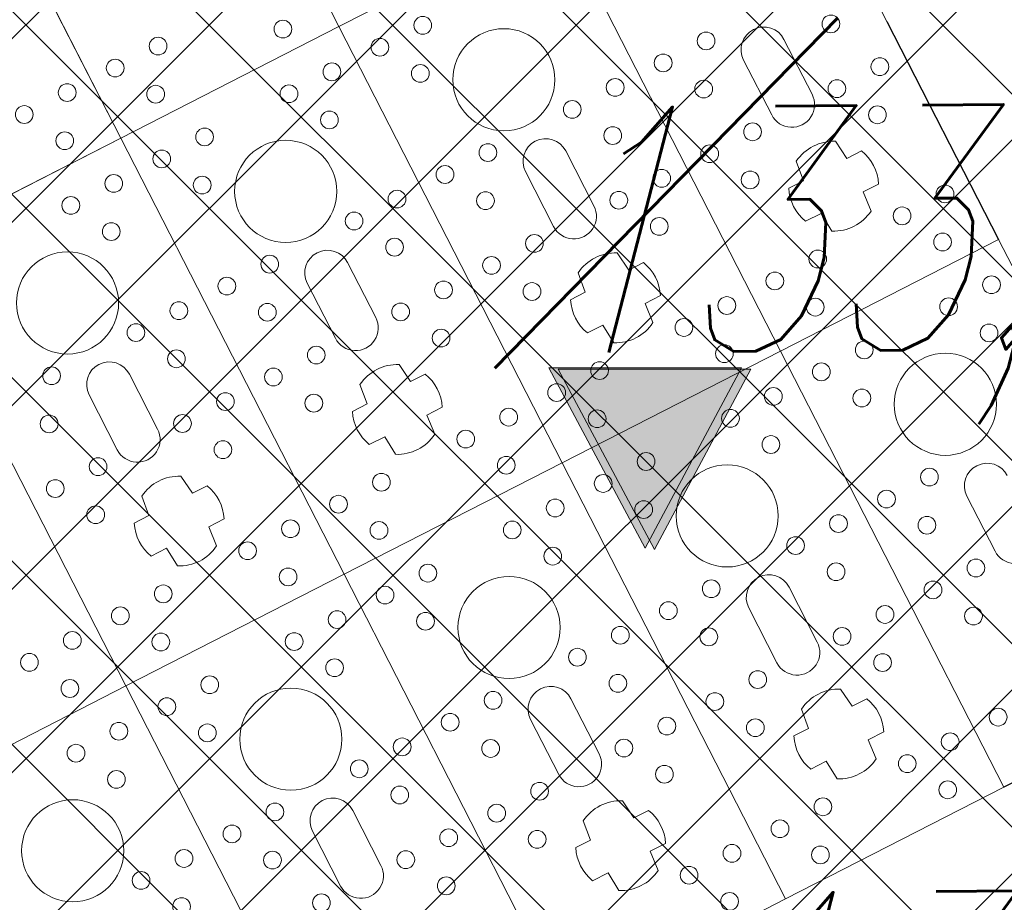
# Model space of a CAD drawing. Header units: metres. Extents: x 7472034 to 8439876, y 5890181 to 5961460.
# Tile 147 of 202: x 8439536.56 to 8439538.97, y 5890378.47 to 5890380.63. Entities that reach past the tile are written whole.
import ezdxf

# ---------------------------------------------------------------- set-up
doc = ezdxf.new("R2010")
doc.units = ezdxf.units.M
doc.header["$MEASUREMENT"] = 0
for name, pattern in [('$0$L218_500', [1, 0.5, -0.5]), ('ACAD_ISO03W100', [30, 12, -18]), ('CENTER', [2, 1.25, -0.25, 0.25, -0.25])]:
    doc.linetypes.add(name, pattern=pattern)
doc.layers.get('0').update_dxf_attribs({"linetype": 'CONTINUOUS', "lineweight": 5})
doc.layers.get('Defpoints').update_dxf_attribs({"linetype": 'CONTINUOUS'})
for name, color, linetype, lineweight in [('### Krawężnik', 6, 'CONTINUOUS', 35), ('### rzędne', 172, 'CONTINUOUS', 35), ('__GRANICA', 5, 'ACAD_ISO03W100', 80), ('_a_widok', 7, 'CONTINUOUS', 5), ('_IS_kd_krata', 114, 'CONTINUOUS', 30), ('a_opisy', 7, 'CONTINUOUS', 18), ('KOLOR-OBIEKT', 21, 'CONTINUOUS', 13), ('ZAG-obrys 018 wymiary', 7, 'CONTINUOUS', 18)]:
    doc.layers.add(name, color=color, linetype=linetype, lineweight=lineweight)
doc.layers.add('100_rzut_wym_wew', color=7, linetype='CONTINUOUS')
doc.layers.add('_IS.BLOK.KD.doziemne', color=7, linetype='CONTINUOUS')
doc.styles.add('DIM', font='simplex.shx', dxfattribs={"width": 0.8})
doc.styles.add('RS', font='Romans.shx', dxfattribs={"width": 0.7})
doc.styles.add('style2', font='romans.shx', dxfattribs={"width": 0.7, "oblique": 15})
doc.dimstyles.new('DIM-WEW_500', dxfattribs={"dimscale": 5, "dimtxt": 18, "dimasz": 10, "dimexe": 4, "dimexo": 8, "dimgap": 5, "dimtad": 1, "dimlfac": 0.01, "dimzin": 9, "dimdsep": 46, "dimtxsty": 'DIM', "dimblk": 'ARCHTICK', "dimcen": 5, "dimclrt": 112, "dimadec": 4, "dimazin": 2, "dimtfac": 4, "dimtmove": 0, "dimatfit": 3, "dimldrblk": 'ARCHTICK', "dimfxl": 0, "dimtolj": 1, "dimlwd": 13, "dimarcsym": 0})

# ---------------------------------------------------------------- blocks, each defined once
blk = doc.blocks.new('23123')
at = {"layer": 'a_opisy', "linetype": '$0$L218_500'}
blk.add_hatch(color=250, dxfattribs=at).paths.add_polyline_path([(8443019.232991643, 5888878.045012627), (8443018.761079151, 5888878.045012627), (8443018.28916666, 5888878.045012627), (8443018.761079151, 5888877.16129482)])
at = {"layer": 'a_opisy', "color": 250, "linetype": 'CENTER'}
for points in [[(8443018.28916666, 5888878.045012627), (8443018.761079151, 5888878.045012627)], [(8443019.232991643, 5888878.045012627), (8443018.761079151, 5888877.16129482), (8443018.28916666, 5888878.045012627)], [(8443018.28916666, 5888878.045012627), (8443018.761079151, 5888877.16129482), (8443019.232991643, 5888878.045012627)], [(8443019.232991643, 5888878.045012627), (8443018.761079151, 5888878.045012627)]]:
    blk.add_lwpolyline(points, dxfattribs=at)
blk = doc.blocks.new('_Oblique')
at = {"color": 0, "linetype": 'ByBlock', "lineweight": -2}
blk.add_line((-0.5, -0.5), (0.5, 0.5), dxfattribs=at)
blk = doc.blocks.new('*D55')
at = {"layer": 'Defpoints', "color": 0, "linetype": 'Continuous'}
for p in [(8439537.315759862, 5890383.29461513), (8439540.501095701, 5890379.53274644), (8439539.502652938, 5890379.02173564, 7.079631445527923e-07)]:
    blk.add_point(p, dxfattribs=at)
at = {"layer": 'ZAG-obrys 018 wymiary', "color": 0, "linetype": 'Continuous', "lineweight": -2}
for p, q in [((8439538.027906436, 5890383.659097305), (8439538.670275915, 5890383.987867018)), ((8439540.214799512, 5890379.386217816), (8439540.85716899, 5890379.714987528))]:
    blk.add_line(p, q, dxfattribs=at)
at = {"layer": 'ZAG-obrys 018 wymiary', "color": 0, "linetype": 'Continuous', "lineweight": 13}
blk.add_line((8439538.314202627, 5890383.80562593), (8439540.501095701, 5890379.53274644), dxfattribs=at)
at = {"layer": 'ZAG-obrys 018 wymiary', "color": 0, "linetype": 'Continuous', "lineweight": 13, "xscale": 0.3, "yscale": 0.3, "zscale": 0.3}
for p, rotation in [((8439538.314202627, 5890383.80562593), 117.1037209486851), ((8439540.501095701, 5890379.53274644), 297.1037209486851)]:
    blk.add_blockref('_Oblique', p, dxfattribs=dict(at, rotation=rotation))
at = {"layer": 'ZAG-obrys 018 wymiary', "color": 112, "linetype": 'Continuous', "lineweight": 25, "insert": (8439539.941759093, 5890381.942547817), "char_height": 0.8, "attachment_point": 5, "rotation": 297.10372094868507, "style": 'RS'}
blk.add_mtext('\\A1;4.8', dxfattribs=at)
blk = doc.blocks.new('_ArchTick')
at = {"layer": '100_rzut_wym_wew', "color": 0, "linetype": 'Continuous', "const_width": 0.15}
blk.add_lwpolyline([(-0.5, -0.5), (0.5, 0.5)], dxfattribs=at)
blk = doc.blocks.new('*D57')
at = {"layer": 'Defpoints', "color": 0, "linetype": 'Continuous'}
for p in [(8439539.50265294, 5890379.021735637, 7.079631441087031e-07), (8439518.672365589, 5890368.360632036), (8439519.01227277, 5890367.69650152)]:
    blk.add_point(p, dxfattribs=at)
at = {"layer": 'ZAG-obrys 018 wymiary', "color": 0, "linetype": 'Continuous', "lineweight": 13}
blk.add_line((8439539.84256012, 5890378.357605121), (8439519.01227277, 5890367.69650152), dxfattribs=at)
at = {"layer": 'ZAG-obrys 018 wymiary', "color": 0, "linetype": 'Continuous', "lineweight": -2}
for p, q in [((8439539.84256012, 5890378.357605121), (8439540.024801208, 5890378.001531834)), ((8439519.01227277, 5890367.69650152), (8439519.194513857, 5890367.340428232))]:
    blk.add_line(p, q, dxfattribs=at)
at = {"layer": 'ZAG-obrys 018 wymiary', "color": 0, "linetype": 'Continuous', "lineweight": 13, "xscale": 0.3, "yscale": 0.3, "zscale": 0.3}
for p, rotation in [((8439539.84256012, 5890378.357605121), 27.10372084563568), ((8439519.01227277, 5890367.69650152), 207.1037208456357)]:
    blk.add_blockref('_Oblique', p, dxfattribs=dict(at, rotation=rotation))
at = {"layer": 'ZAG-obrys 018 wymiary', "color": 112, "linetype": 'Continuous', "lineweight": 25, "insert": (8439529.154054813, 5890373.561163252), "char_height": 0.8, "attachment_point": 5, "rotation": 27.103720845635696, "style": 'RS'}
blk.add_mtext('\\A1;23.4', dxfattribs=at)
blk = doc.blocks.new('A$C57F34CC8')
at = {"layer": '__GRANICA', "color": 246, "lineweight": 60, "ltscale": 0.1}
blk.add_lwpolyline([(104.5474768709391, 61.49084398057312), (124.7534257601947, 8.664832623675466), (116.2782638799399, -2.598389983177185e-07), (87.50180485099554, 5.853071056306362), (75.53745610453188, 9.185393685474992), (65.1202681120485, 10.79332474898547), (52.65768154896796, 12.23814885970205), (35.11359243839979, 14.25579591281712), (31.17050394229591, 14.72508112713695), (-8.847564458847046e-07, 23.87893649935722)], dxfattribs=at)
blk = doc.blocks.new('A$C1D2679FE')
at = {"layer": 'KOLOR-OBIEKT', "lineweight": 9, "ltscale": 200}
h = blk.add_hatch(dxfattribs=at)
h.set_pattern_fill('ANSI37', color=253, scale=0.1, angle=16)
h.set_pattern_definition([(61, (-7471780.020262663, -5961378.212846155), (-0.2776917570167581, 0.153927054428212), []), (151, (-7471780.020262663, -5961378.212846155), (-0.153927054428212, -0.2776917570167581), [])])
edge = h.paths.add_edge_path()
edge.add_line((196.975401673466, 33.54016214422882), (192.3495923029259, 34.13512154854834))
edge.add_line((192.3495923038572, 34.13512154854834), (187.7176397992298, 34.7308710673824))
edge.add_line((187.7176398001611, 34.7308710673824), (178.5077782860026, 36.15998750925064))
edge.add_line((178.5077782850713, 36.15998750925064), (176.6601969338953, 36.5026140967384))
edge.add_arc((181.3685569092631, 38.18527459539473), 5.000000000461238, 199.6657310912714, 261.1796204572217)
edge.add_line((180.6018702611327, 33.24440507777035), (187.358021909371, 32.19603671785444))
edge.add_line((187.3580219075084, 32.19603671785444), (192.0230219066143, 31.59603671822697))
edge.add_line((192.0230219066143, 31.59603671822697), (196.6880219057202, 30.9960367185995))
edge.add_line((196.6880219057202, 30.9960367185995), (201.9780219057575, 30.48103671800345))
edge.add_line((201.9780219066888, 30.48103671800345), (207.2680219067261, 29.96603671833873))
edge.add_line((207.2680219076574, 29.96603671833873), (216.468021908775, 29.35603671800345))
edge.add_line((216.4680219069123, 29.35603671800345), (221.8830219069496, 29.11103671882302))
edge.add_line((221.8830219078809, 29.11103671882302), (227.2980219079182, 28.86603671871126))
edge.add_line((227.2980219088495, 28.86603671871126), (233.718021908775, 28.60103671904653))
edge.add_line((233.7180219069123, 28.60103671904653), (240.1380219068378, 28.33603671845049))
edge.add_line((240.1380219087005, 28.33603671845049), (245.3280219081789, 28.076036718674))
edge.add_line((245.3280219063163, 28.076036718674), (246.1380219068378, 28.00603671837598))
edge.add_line((246.1380219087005, 28.00603671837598), (248.4280219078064, 27.98603671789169))
edge.add_line((248.4280219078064, 27.98603671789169), (251.4080219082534, 28.33603671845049))
edge.add_line((251.4080219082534, 28.33603671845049), (255.3380219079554, 29.13603671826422))
edge.add_line((255.3380219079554, 29.13603671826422), (258.1480219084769, 30.35603671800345))
edge.add_line((258.1480219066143, 30.35603671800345), (260.6280219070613, 32.076036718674))
edge.add_line((260.6280219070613, 32.076036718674), (262.7080219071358, 34.29603671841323))
edge.add_line((262.7080219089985, 34.29603671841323), (264.3880219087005, 36.826036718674))
edge.add_line((264.3880219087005, 36.826036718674), (265.608021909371, 39.59603671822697))
edge.add_line((265.6080219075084, 39.59603671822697), (266.4080219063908, 42.53603671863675))
edge.add_line((266.4080219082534, 42.53603671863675), (266.6380219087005, 45.60603671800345))
edge.add_line((266.6380219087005, 45.60603671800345), (266.3380219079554, 48.59603671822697))
edge.add_line((266.3380219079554, 48.59603671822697), (265.628021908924, 51.53603671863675))
edge.add_line((265.6280219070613, 51.53603671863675), (264.5280219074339, 54.28603671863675))
edge.add_line((264.5280219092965, 54.28603671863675), (263.3880219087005, 57.11603671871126))
edge.add_line((263.3880219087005, 57.11603671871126), (262.5430219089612, 59.47103671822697))
edge.add_line((262.5430219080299, 59.47103671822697), (261.6980219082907, 61.826036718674))
edge.add_line((261.6980219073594, 61.826036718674), (260.5980219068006, 65.15103671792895))
edge.add_line((260.5980219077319, 65.15103671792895), (259.4980219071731, 68.47603671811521))
edge.add_line((259.4980219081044, 68.47603671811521), (257.3916487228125, 67.77919145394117))
edge.add_line((257.3916487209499, 67.77919145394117), (258.1675714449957, 64.34697791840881))
edge.add_line((258.167571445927, 64.34697791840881), (259.2776264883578, 60.99158426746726))
edge.add_line((259.2776264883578, 60.99158426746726), (260.1334384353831, 58.60645156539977))
edge.add_line((260.1334384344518, 58.60645156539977), (260.9950570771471, 56.20513570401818))
edge.add_line((260.9950570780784, 56.20513570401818), (262.1522789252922, 53.33238322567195))
edge.add_line((262.1522789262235, 53.33238322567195), (263.1827648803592, 50.75616833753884))
edge.add_line((263.1827648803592, 50.75616833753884), (263.8083402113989, 48.16575780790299))
edge.add_line((263.8083402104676, 48.16575780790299), (264.0684198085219, 45.57363114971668))
edge.add_line((264.0684198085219, 45.57363114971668), (263.8734869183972, 42.97170083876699))
edge.add_line((263.8734869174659, 42.97170083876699), (263.1880731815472, 40.45280535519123))
edge.add_line((263.1880731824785, 40.45280535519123), (262.1337886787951, 38.05906103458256))
edge.add_line((262.1337886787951, 38.05906103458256), (260.6936748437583, 35.89031817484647))
edge.add_line((260.6936748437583, 35.89031817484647), (258.9457271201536, 34.02472012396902))
edge.add_line((258.9457271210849, 34.02472012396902), (256.8967191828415, 32.60363397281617))
edge.add_line((256.8967191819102, 32.60363397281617), (254.5645412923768, 31.59108698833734))
edge.add_line((254.5645412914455, 31.59108698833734), (251.0026761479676, 30.86602538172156))
edge.add_line((251.0026761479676, 30.86602538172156), (248.2893446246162, 30.54734550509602))
edge.add_line((248.2893446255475, 30.54734550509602), (246.2595893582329, 30.56507262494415))
edge.add_line((246.2595893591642, 30.56507262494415), (245.5023283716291, 30.63051493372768))
edge.add_line((245.5023283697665, 30.63051493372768), (240.2548571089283, 30.89339403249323))
edge.add_line((240.2548571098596, 30.89339403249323), (233.8236017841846, 31.1588586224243))
edge.add_line((233.8236017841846, 31.1588586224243), (227.4086662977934, 31.42364957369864))
edge.add_line((227.4086662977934, 31.42364957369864), (221.9987299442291, 31.66842047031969))
edge.add_line((221.9987299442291, 31.66842047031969), (217.4544723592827, 31.90290945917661))
edge.add_line((217.4544723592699, 31.90290945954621), (217.0910134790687, 31.92589690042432))
edge.add_line((217.0910134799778, 31.92589689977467), (214.8768218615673, 32.06593639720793))
edge.add_line((214.876821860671, 32.06593639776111), (207.0033997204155, 32.56390146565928))
edge.add_line((207.0033997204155, 32.56390146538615), (202.2260741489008, 33.02899081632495))
edge.add_line((202.2260741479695, 33.02899081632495), (196.975401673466, 33.54016214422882))
blk = doc.blocks.new('*U25')
at = {"lineweight": 5}
for p, q in [((3600.000047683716, 23399.40002381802), (2400, 23399.40002381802)), ((3600, 23399.40002381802), (3600, 22799.39999997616)), ((4800.000047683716, 23399.40002381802), (3600, 23399.40002381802)), ((3600.000047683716, 22799.39999997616), (3600.000047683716, 23399.40002381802)), ((4800.000047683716, 22799.39999997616), (4800.000047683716, 23399.40002381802)), ((3254.200035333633, 23199.41180765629), (3254.200035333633, 23159.27779868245)), ((3345.251703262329, 23157.3414337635), (3345.251703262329, 23199.66109861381)), ((3075.600023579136, 23154.90001261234), (2924.400023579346, 23154.90001189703)), ((3254.200035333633, 23159.27779868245), (3203.997000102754, 23153.0974925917)), ((3395.871898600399, 23153.33129808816), (3345.251703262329, 23157.3414337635)), ((3203.997000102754, 23045.70253120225), (3254.200035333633, 23039.52222511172)), ((3345.251703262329, 23041.45859003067), (3395.871898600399, 23045.46872570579)), ((2924.400023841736, 23043.90001189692), (3075.600023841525, 23043.90001189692)), ((3254.200035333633, 23039.52222511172), (3254.200035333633, 22999.38821613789)), ((3345.251703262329, 22999.13892518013), (3345.251703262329, 23041.45859003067)), ((4124.400023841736, 23043.90001189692), (4275.600023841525, 23043.90001189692)), ((2400, 22799.40002381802), (2400, 22199.39999997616)), ((3600.000047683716, 22799.40002381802), (2400, 22799.40002381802)), ((2400, 22799.39999997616), (3600.000047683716, 22799.39999997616)), ((2400.000047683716, 22199.39999997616), (2400.000047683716, 22799.40002381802)), ((3600, 22799.40002381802), (3600, 22199.39999997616)), ((4800.000047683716, 22799.40002381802), (3600, 22799.40002381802)), ((3600, 22799.39999997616), (4800.000047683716, 22799.39999997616)), ((3600.000047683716, 22199.39999997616), (3600.000047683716, 22799.40002381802)), ((4800.000047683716, 22199.39999997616), (4800.000047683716, 22799.40002381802)), ((3254.200035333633, 22599.41180765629), (3254.200035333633, 22559.27779868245)), ((3345.251703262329, 22557.3414337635), (3345.251703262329, 22599.66109861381)), ((4454.200035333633, 22599.41180765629), (4454.200035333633, 22559.27779868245)), ((4545.251703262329, 22557.3414337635), (4545.251703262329, 22599.66109861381)), ((3075.600023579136, 22554.90001261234), (2924.400023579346, 22554.90001189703)), ((3254.200035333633, 22559.27779868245), (3203.997000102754, 22553.0974925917)), ((3395.871898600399, 22553.33129808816), (3345.251703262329, 22557.3414337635)), ((4275.600023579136, 22554.90001261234), (4124.400023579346, 22554.90001189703)), ((4454.200035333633, 22559.27779868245), (4403.997000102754, 22553.0974925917)), ((4595.871898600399, 22553.33129808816), (4545.251703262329, 22557.3414337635)), ((2924.400023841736, 22443.90001189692), (3075.600023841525, 22443.90001189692)), ((3203.997000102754, 22445.70253120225), (3254.200035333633, 22439.52222511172)), ((3345.251703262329, 22441.45859003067), (3395.871898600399, 22445.46872570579)), ((4124.400023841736, 22443.90001189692), (4275.600023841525, 22443.90001189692)), ((4403.997000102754, 22445.70253120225), (4454.200035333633, 22439.52222511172)), ((4545.251703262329, 22441.45859003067), (4595.871898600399, 22445.46872570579)), ((3254.200035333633, 22439.52222511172), (3254.200035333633, 22399.38821613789)), ((3345.251703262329, 22399.13892518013), (3345.251703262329, 22441.45859003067)), ((4454.200035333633, 22439.52222511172), (4454.200035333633, 22399.38821613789)), ((4545.251703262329, 22399.13892518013), (4545.251703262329, 22441.45859003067)), ((2400.000047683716, 22199.40002381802), (1200, 22199.40002381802)), ((1200, 22199.39999997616), (2400.000047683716, 22199.39999997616)), ((2400, 22199.40002381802), (2400, 21599.39999997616)), ((3600.000047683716, 22199.40002381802), (2400, 22199.40002381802)), ((2400, 22199.39999997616), (3600.000047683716, 22199.39999997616)), ((2400.000047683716, 21599.39999997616), (2400.000047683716, 22199.40002381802)), ((3600, 22199.40002381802), (3600, 21599.39999997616)), ((4800.000047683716, 22199.40002381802), (3600, 22199.40002381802)), ((3600, 22199.39999997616), (4800.000047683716, 22199.39999997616)), ((3600.000047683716, 21599.39999997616), (3600.000047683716, 22199.40002381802)), ((4800.000047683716, 21599.39999997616), (4800.000047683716, 22199.40002381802)), ((3254.200035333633, 21999.41180765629), (3254.200035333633, 21959.27779868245)), ((3345.251703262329, 21957.3414337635), (3345.251703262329, 21999.66109861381)), ((4454.200035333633, 21999.41180765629), (4454.200035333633, 21959.27779868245)), ((4545.251703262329, 21957.3414337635), (4545.251703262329, 21999.66109861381)), ((3075.600023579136, 21954.90001261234), (2924.400023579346, 21954.90001189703)), ((3254.200035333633, 21959.27779868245), (3203.997000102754, 21953.0974925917)), ((3395.871898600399, 21953.33129808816), (3345.251703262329, 21957.3414337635)), ((4275.600023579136, 21954.90001261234), (4124.400023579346, 21954.90001189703)), ((4454.200035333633, 21959.27779868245), (4403.997000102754, 21953.0974925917)), ((4595.871898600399, 21953.33129808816), (4545.251703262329, 21957.3414337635)), ((2924.400023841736, 21843.90001189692), (3075.600023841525, 21843.90001189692)), ((3203.997000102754, 21845.70253120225), (3254.200035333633, 21839.52222511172)), ((3345.251703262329, 21841.45859003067), (3395.871898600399, 21845.46872570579)), ((3345.251703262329, 21799.13892518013), (3345.251703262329, 21841.45859003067)), ((4124.400023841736, 21843.90001189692), (4275.600023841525, 21843.90001189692)), ((4403.997000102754, 21845.70253120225), (4454.200035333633, 21839.52222511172)), ((4545.251703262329, 21841.45859003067), (4595.871898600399, 21845.46872570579)), ((4545.251703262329, 21799.13892518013), (4545.251703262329, 21841.45859003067)), ((3254.200035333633, 21839.52222511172), (3254.200035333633, 21799.38821613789)), ((4454.200035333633, 21839.52222511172), (4454.200035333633, 21799.38821613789)), ((2400.000047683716, 21599.40002381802), (1200, 21599.40002381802)), ((1200, 21599.39999997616), (2400.000047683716, 21599.39999997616)), ((2400, 21599.40002381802), (2400, 20999.39999997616)), ((3600.000047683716, 21599.40002381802), (2400, 21599.40002381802)), ((2400, 21599.39999997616), (3600.000047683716, 21599.39999997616)), ((2400.000047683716, 20999.39999997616), (2400.000047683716, 21599.40002381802)), ((3600, 21599.40002381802), (3600, 20999.39999997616)), ((4800.000047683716, 21599.40002381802), (3600, 21599.40002381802)), ((3600, 21599.39999997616), (4800.000047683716, 21599.39999997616)), ((3600.000047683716, 20999.39999997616), (3600.000047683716, 21599.40002381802)), ((3254.200035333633, 21399.41180765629), (3254.200035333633, 21359.27779868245)), ((3345.251703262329, 21357.3414337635), (3345.251703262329, 21399.66109861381)), ((3254.200035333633, 21359.27779868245), (3203.997000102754, 21353.0974925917)), ((3075.600023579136, 21354.90001261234), (2924.400023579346, 21354.90001189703)), ((3395.871898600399, 21353.33129808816), (3345.251703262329, 21357.3414337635)), ((4275.600023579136, 21354.90001261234), (4124.400023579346, 21354.90001189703)), ((2924.400023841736, 21243.90001189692), (3075.600023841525, 21243.90001189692)), ((3203.997000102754, 21245.70253120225), (3254.200035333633, 21239.52222511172)), ((3254.200035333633, 21239.52222511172), (3254.200035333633, 21199.38821613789)), ((3345.251703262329, 21241.45859003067), (3395.871898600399, 21245.46872570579)), ((3345.251703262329, 21199.13892518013), (3345.251703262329, 21241.45859003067)), ((4124.400023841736, 21243.90001189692), (4275.600023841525, 21243.90001189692)), ((3600.000047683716, 20999.40002381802), (2400, 20999.40002381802)), ((2400, 20999.39999997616), (3600.000047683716, 20999.39999997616)), ((3600, 20999.40002381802), (3600, 20399.39999997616)), ((4800.000047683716, 20999.40002381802), (3600, 20999.40002381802)), ((3600, 20999.39999997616), (4800.000047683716, 20999.39999997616)), ((3600.000047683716, 20399.39999997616), (3600.000047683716, 20999.40002381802))]:
    blk.add_line(p, q, dxfattribs=at)
for centre, radius in [((3090.936357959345, 23333.40001189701), 21.73927789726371), ((3440.936357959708, 23333.40001189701), 21.7392778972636), ((3690.936357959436, 23333.40001189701), 21.7392778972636), ((2943.127355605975, 23274.40001189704), 21.7392778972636), ((3193.127355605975, 23274.40001189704), 21.7392778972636), ((3543.127355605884, 23274.40001189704), 21.7392778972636), ((3793.127355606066, 23274.40001189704), 21.73927789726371), ((3090.936357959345, 23215.40001189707), 21.7392778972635), ((3440.936357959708, 23215.40001189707), 21.7392778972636), ((3690.936357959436, 23215.40001189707), 21.73927789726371), ((3900.000023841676, 23099.40001189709), 125), ((2840.936357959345, 22983.4000118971), 21.73927789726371), ((3090.936357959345, 22983.4000118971), 21.73927789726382), ((3440.936357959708, 22983.4000118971), 21.7392778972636), ((3690.936357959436, 22983.4000118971), 21.73927789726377), ((4040.936357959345, 22983.4000118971), 21.73927789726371), ((4290.936357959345, 22983.4000118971), 21.73927789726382), ((2943.127355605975, 22924.40001189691), 21.7392778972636), ((3193.127355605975, 22924.40001189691), 21.7392778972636), ((3543.127355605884, 22924.40001189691), 21.7392778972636), ((3793.127355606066, 22924.40001189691), 21.73927789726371), ((4143.127355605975, 22924.40001189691), 21.7392778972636), ((4393.127355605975, 22924.40001189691), 21.7392778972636), ((2840.936357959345, 22865.40001189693), 21.73927789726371), ((3090.936357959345, 22865.40001189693), 21.73927789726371), ((3440.936357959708, 22865.40001189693), 21.7392778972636), ((3690.936357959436, 22865.40001189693), 21.73927789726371), ((4040.936357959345, 22865.40001189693), 21.73927789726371), ((4290.936357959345, 22865.40001189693), 21.73927789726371), ((4640.936357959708, 22865.40001189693), 21.7392778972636), ((2840.936357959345, 22733.40001189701), 21.7392778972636), ((3090.936357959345, 22733.40001189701), 21.73927789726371), ((3440.936357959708, 22733.40001189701), 21.7392778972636), ((3690.936357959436, 22733.40001189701), 21.7392778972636), ((4040.936357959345, 22733.40001189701), 21.7392778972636), ((4290.936357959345, 22733.40001189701), 21.73927789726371), ((4640.936357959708, 22733.40001189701), 21.7392778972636), ((2943.127355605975, 22674.40001189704), 21.7392778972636), ((3193.127355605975, 22674.40001189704), 21.7392778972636), ((3543.127355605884, 22674.40001189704), 21.7392778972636), ((3793.127355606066, 22674.40001189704), 21.73927789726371), ((4143.127355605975, 22674.40001189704), 21.7392778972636), ((4393.127355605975, 22674.40001189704), 21.7392778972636), ((4743.127355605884, 22674.40001189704), 21.7392778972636), ((2840.936357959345, 22615.40001189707), 21.73927789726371), ((3090.936357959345, 22615.40001189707), 21.7392778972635), ((3440.936357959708, 22615.40001189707), 21.7392778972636), ((3690.936357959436, 22615.40001189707), 21.73927789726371), ((4040.936357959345, 22615.40001189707), 21.73927789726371), ((4290.936357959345, 22615.40001189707), 21.7392778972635), ((4640.936357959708, 22615.40001189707), 21.7392778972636), ((2700.000023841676, 22499.40001189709), 125), ((3900.000023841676, 22499.40001189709), 125), ((2490.936357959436, 22383.4000118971), 21.73927789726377), ((2840.936357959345, 22383.4000118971), 21.73927789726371), ((3090.936357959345, 22383.4000118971), 21.73927789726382), ((3440.936357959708, 22383.4000118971), 21.7392778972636), ((3690.936357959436, 22383.4000118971), 21.73927789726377), ((4040.936357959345, 22383.4000118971), 21.73927789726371), ((4290.936357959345, 22383.4000118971), 21.73927789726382), ((4640.936357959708, 22383.4000118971), 21.7392778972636), ((2593.127355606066, 22324.40001189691), 21.73927789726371), ((2943.127355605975, 22324.40001189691), 21.7392778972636), ((3193.127355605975, 22324.40001189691), 21.7392778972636), ((3543.127355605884, 22324.40001189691), 21.7392778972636), ((3793.127355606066, 22324.40001189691), 21.73927789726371), ((4143.127355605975, 22324.40001189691), 21.7392778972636), ((4393.127355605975, 22324.40001189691), 21.7392778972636), ((4743.127355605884, 22324.40001189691), 21.7392778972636), ((2490.936357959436, 22265.40001189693), 21.73927789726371), ((2840.936357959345, 22265.40001189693), 21.73927789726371), ((3090.936357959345, 22265.40001189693), 21.73927789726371), ((3440.936357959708, 22265.40001189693), 21.7392778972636), ((3690.936357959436, 22265.40001189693), 21.73927789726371), ((4040.936357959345, 22265.40001189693), 21.73927789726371), ((4290.936357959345, 22265.40001189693), 21.73927789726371), ((4640.936357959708, 22265.40001189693), 21.7392778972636), ((2490.936357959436, 22133.40001189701), 21.7392778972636), ((2840.936357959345, 22133.40001189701), 21.7392778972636), ((3090.936357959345, 22133.40001189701), 21.73927789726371), ((3440.936357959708, 22133.40001189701), 21.7392778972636), ((3690.936357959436, 22133.40001189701), 21.7392778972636), ((4040.936357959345, 22133.40001189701), 21.7392778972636), ((4290.936357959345, 22133.40001189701), 21.73927789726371), ((4640.936357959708, 22133.40001189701), 21.7392778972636), ((2343.127355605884, 22074.40001189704), 21.7392778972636), ((2593.127355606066, 22074.40001189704), 21.73927789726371), ((2943.127355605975, 22074.40001189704), 21.7392778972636), ((3193.127355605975, 22074.40001189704), 21.7392778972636), ((3543.127355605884, 22074.40001189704), 21.7392778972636), ((3793.127355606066, 22074.40001189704), 21.73927789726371), ((4143.127355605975, 22074.40001189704), 21.7392778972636), ((4393.127355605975, 22074.40001189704), 21.7392778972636), ((4743.127355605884, 22074.40001189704), 21.7392778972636), ((2490.936357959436, 22015.40001189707), 21.73927789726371), ((2840.936357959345, 22015.40001189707), 21.73927789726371), ((3090.936357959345, 22015.40001189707), 21.7392778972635), ((3440.936357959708, 22015.40001189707), 21.7392778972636), ((3690.936357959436, 22015.40001189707), 21.73927789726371), ((4040.936357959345, 22015.40001189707), 21.73927789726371), ((4290.936357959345, 22015.40001189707), 21.7392778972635), ((4640.936357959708, 22015.40001189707), 21.7392778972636), ((2700.000023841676, 21899.40001189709), 125), ((3900.000023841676, 21899.40001189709), 125), ((2240.936357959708, 21783.4000118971), 21.7392778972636), ((2490.936357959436, 21783.4000118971), 21.73927789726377), ((2840.936357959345, 21783.4000118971), 21.73927789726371), ((3090.936357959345, 21783.4000118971), 21.73927789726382), ((3440.936357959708, 21783.4000118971), 21.7392778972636), ((3690.936357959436, 21783.4000118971), 21.73927789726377), ((4040.936357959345, 21783.4000118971), 21.73927789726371), ((4290.936357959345, 21783.4000118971), 21.73927789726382), ((2343.127355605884, 21724.40001189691), 21.7392778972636), ((2593.127355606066, 21724.40001189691), 21.73927789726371), ((2943.127355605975, 21724.40001189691), 21.7392778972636), ((3193.127355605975, 21724.40001189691), 21.7392778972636), ((3543.127355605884, 21724.40001189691), 21.7392778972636), ((3793.127355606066, 21724.40001189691), 21.73927789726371), ((4143.127355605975, 21724.40001189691), 21.7392778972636), ((4393.127355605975, 21724.40001189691), 21.7392778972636), ((2240.936357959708, 21665.40001189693), 21.7392778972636), ((2490.936357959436, 21665.40001189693), 21.73927789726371), ((2840.936357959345, 21665.40001189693), 21.73927789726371), ((3090.936357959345, 21665.40001189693), 21.73927789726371), ((3440.936357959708, 21665.40001189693), 21.7392778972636), ((3690.936357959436, 21665.40001189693), 21.73927789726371), ((4040.936357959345, 21665.40001189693), 21.73927789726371), ((4290.936357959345, 21665.40001189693), 21.73927789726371), ((2240.936357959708, 21533.40001189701), 21.7392778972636), ((2490.936357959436, 21533.40001189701), 21.7392778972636), ((2840.936357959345, 21533.40001189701), 21.7392778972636), ((3090.936357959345, 21533.40001189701), 21.73927789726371), ((3440.936357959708, 21533.40001189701), 21.7392778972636), ((3690.936357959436, 21533.40001189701), 21.7392778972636), ((4040.936357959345, 21533.40001189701), 21.7392778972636), ((4290.936357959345, 21533.40001189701), 21.73927789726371), ((2343.127355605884, 21474.40001189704), 21.7392778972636), ((2593.127355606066, 21474.40001189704), 21.73927789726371), ((2943.127355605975, 21474.40001189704), 21.7392778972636), ((3193.127355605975, 21474.40001189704), 21.7392778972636), ((3543.127355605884, 21474.40001189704), 21.7392778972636), ((3793.127355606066, 21474.40001189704), 21.73927789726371), ((4143.127355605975, 21474.40001189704), 21.7392778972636), ((4393.127355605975, 21474.40001189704), 21.7392778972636), ((2240.936357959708, 21415.40001189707), 21.7392778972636), ((2490.936357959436, 21415.40001189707), 21.73927789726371), ((2840.936357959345, 21415.40001189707), 21.73927789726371), ((3090.936357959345, 21415.40001189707), 21.7392778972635), ((3440.936357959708, 21415.40001189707), 21.7392778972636), ((3690.936357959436, 21415.40001189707), 21.73927789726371), ((4040.936357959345, 21415.40001189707), 21.73927789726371), ((4290.936357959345, 21415.40001189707), 21.7392778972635), ((2700.000023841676, 21299.40001189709), 125), ((3900.000023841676, 21299.40001189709), 125), ((2840.936357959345, 21183.4000118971), 21.73927789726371), ((3090.936357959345, 21183.4000118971), 21.73927789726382), ((3440.936357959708, 21183.4000118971), 21.7392778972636), ((3690.936357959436, 21183.4000118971), 21.73927789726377), ((4040.936357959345, 21183.4000118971), 21.73927789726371), ((4290.936357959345, 21183.4000118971), 21.73927789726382), ((2943.127355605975, 21124.40001189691), 21.7392778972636), ((3193.127355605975, 21124.40001189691), 21.7392778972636), ((3543.127355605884, 21124.40001189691), 21.7392778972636), ((3793.127355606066, 21124.40001189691), 21.73927789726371), ((4143.127355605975, 21124.40001189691), 21.7392778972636), ((3090.936357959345, 21065.40001189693), 21.73927789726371), ((3440.936357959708, 21065.40001189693), 21.7392778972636), ((3690.936357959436, 21065.40001189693), 21.73927789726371), ((4040.936357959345, 21065.40001189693), 21.73927789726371), ((3440.936357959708, 20933.40001189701), 21.7392778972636), ((3690.936357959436, 20933.40001189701), 21.7392778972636), ((4040.936357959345, 20933.40001189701), 21.7392778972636), ((3543.127355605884, 20874.40001189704), 21.7392778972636), ((3793.127355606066, 20874.40001189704), 21.73927789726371), ((4143.127355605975, 20874.40001189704), 21.7392778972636), ((3440.936357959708, 20815.40001189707), 21.7392778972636), ((3690.936357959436, 20815.40001189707), 21.73927789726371), ((4040.936357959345, 20815.40001189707), 21.73927789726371), ((3900.000023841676, 20699.40001189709), 125)]:
    blk.add_circle(centre, radius, dxfattribs=at)
for centre, radius, start, end in [((3300.000023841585, 23099.40001189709), 110, 65.70851514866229, 114.6052205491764), ((2924.400023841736, 23099.40001189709), 55.50000000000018, 90.00000026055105, 270), ((3075.600023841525, 23099.40001189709), 55.50000000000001, 270, 90.00000026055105), ((3300.000023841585, 23099.40001189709), 109.9999999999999, 150.7803558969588, 209.2196441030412), ((3300.000023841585, 23099.40001189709), 110.0000000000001, 330.6407226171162, 29.35927738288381), ((4124.400023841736, 23099.40001189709), 55.50000000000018, 90.00000026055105, 270), ((4275.600023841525, 23099.40001189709), 55.50000000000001, 270, 90.00000026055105), ((3300.000023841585, 23099.40001189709), 110, 245.3947794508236, 294.2914848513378), ((3300.000023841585, 22499.40001189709), 110, 65.70851514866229, 114.6052205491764), ((4500.000023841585, 22499.40001189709), 110, 65.70851514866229, 114.6052205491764), ((2924.400023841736, 22499.40001189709), 55.50000000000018, 90.00000026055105, 270), ((3075.600023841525, 22499.40001189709), 55.50000000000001, 270, 90.00000026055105), ((3300.000023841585, 22499.40001189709), 109.9999999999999, 150.7803558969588, 209.2196441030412), ((3300.000023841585, 22499.40001189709), 110.0000000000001, 330.6407226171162, 29.35927738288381), ((4124.400023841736, 22499.40001189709), 55.50000000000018, 90.00000026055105, 270), ((4275.600023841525, 22499.40001189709), 55.50000000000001, 270, 90.00000026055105), ((4500.000023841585, 22499.40001189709), 109.9999999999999, 150.7803558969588, 209.2196441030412), ((4500.000023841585, 22499.40001189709), 110.0000000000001, 330.6407226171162, 29.35927738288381), ((3300.000023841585, 22499.40001189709), 110, 245.3947794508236, 294.2914848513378), ((4500.000023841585, 22499.40001189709), 110, 245.3947794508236, 294.2914848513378), ((3300.000023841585, 21899.40001189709), 110, 65.70851514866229, 114.6052205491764), ((4500.000023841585, 21899.40001189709), 110, 65.70851514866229, 114.6052205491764), ((2924.400023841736, 21899.40001189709), 55.50000000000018, 90.00000026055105, 270), ((3075.600023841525, 21899.40001189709), 55.50000000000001, 270, 90.00000026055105), ((3300.000023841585, 21899.40001189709), 109.9999999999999, 150.7803558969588, 209.2196441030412), ((3300.000023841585, 21899.40001189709), 110.0000000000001, 330.6407226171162, 29.35927738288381), ((4124.400023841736, 21899.40001189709), 55.50000000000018, 90.00000026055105, 270), ((4275.600023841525, 21899.40001189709), 55.50000000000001, 270, 90.00000026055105), ((4500.000023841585, 21899.40001189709), 109.9999999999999, 150.7803558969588, 209.2196441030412), ((4500.000023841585, 21899.40001189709), 110.0000000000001, 330.6407226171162, 29.35927738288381), ((3300.000023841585, 21899.40001189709), 110, 245.3947794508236, 294.2914848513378), ((4500.000023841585, 21899.40001189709), 110, 245.3947794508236, 294.2914848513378), ((3300.000023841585, 21299.40001189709), 110, 65.70851514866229, 114.6052205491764), ((2924.400023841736, 21299.40001189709), 55.50000000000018, 90.00000026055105, 270), ((3075.600023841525, 21299.40001189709), 55.50000000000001, 270, 90.00000026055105), ((3300.000023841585, 21299.40001189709), 109.9999999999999, 150.7803558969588, 209.2196441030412), ((3300.000023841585, 21299.40001189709), 110.0000000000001, 330.6407226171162, 29.35927738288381), ((4124.400023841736, 21299.40001189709), 55.50000000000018, 90.00000026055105, 270), ((4275.600023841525, 21299.40001189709), 55.50000000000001, 270, 90.00000026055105), ((3300.000023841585, 21299.40001189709), 110, 245.3947794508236, 294.2914848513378)]:
    blk.add_arc(centre, radius, start, end, dxfattribs=at)
blk = doc.blocks.new('A$C2C426404')
at = {"layer": '### rzędne', "color": 0, "linetype": '$0$L218_500', "lineweight": 25, "xscale": 0.5, "yscale": 0.5, "zscale": 0.5}
blk.add_blockref('23123', (-4221410.023904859, -2944425.13055373), dxfattribs=at)
at = {"layer": '### rzędne', "color": 0, "linetype": 'CENTER', "lineweight": 25, "char_height": 0.6, "attachment_point": 1, "rotation": 0.4319074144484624, "style": 'style2'}
for s, insert in [('133,85', (99.0650578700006, 14.52797295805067)), ('133,86', (99.45843433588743, 12.60455550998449, 7.079631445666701e-07))]:
    blk.add_mtext(s, dxfattribs=dict(at, insert=insert))
blk = doc.blocks.new('JPII.KD_aktualizacja rzędnych_20.12.2024')
at = {"linetype": 'ACAD_ISO03W100', "ltscale": 0.05, "elevation": 7.079631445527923e-07}
blk.add_lwpolyline([(8438677.694513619, 5890679.101824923), (8438679.881406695, 5890674.828945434), (8438659.051119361, 5890664.167841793), (8438656.86422629, 5890668.44072127), (8438677.694513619, 5890679.101824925)], dxfattribs=at)
at = {"layer": '_IS_kd_krata', "color": 124, "xscale": 0.001, "yscale": 0.001, "zscale": 0.001, "rotation": 297.1037209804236}
blk.add_blockref('*U25', (8438656.864760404, 5890668.440994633, 7.079631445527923e-07), dxfattribs=at)

msp = doc.modelspace()

# ---------------------------------------------------------------- hatches: boundary and pattern name
at = {"layer": 'KOLOR-OBIEKT', "lineweight": 9}
h = msp.add_hatch(dxfattribs=at)
h.set_pattern_fill('ANSI37', color=73, scale=0.1)
h.set_pattern_definition([(45, (967499.2092647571, -71042.97165620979), (-0.2245064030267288, 0.2245064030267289), []), (135, (967499.2092647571, -71042.97165620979), (-0.2245064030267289, -0.2245064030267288), [])])
edge = h.paths.add_edge_path()
edge.add_arc((8439443.60123986, 5890379.17988472), 6.652831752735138, 296.7043321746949, 335.0331150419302)
edge.add_arc((8439476.194075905, 5890367.917634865), 27.87464989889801, 155.1393615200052, 162.3446315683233, ccw=False)
edge.add_arc((8439457.399943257, 5890376.211109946), 7.345078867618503, 127.98309878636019, 152.2023641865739, ccw=False)
edge.add_arc((8439457.741930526, 5890376.488713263), 7.349948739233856, 107.1989600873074, 131.4182254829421, ccw=False)
edge.add_line((8439455.568618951, 5890383.509999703), (8439473.898437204, 5890392.710084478))
edge.add_arc((8439481.742870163, 5890376.384611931), 18.11232128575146, 99.26977735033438, 115.6644084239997, ccw=False)
edge.add_line((8439478.825278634, 5890394.260401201), (8439481.377171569, 5890394.321440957))
edge.add_arc((8439482.909595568, 5890377.390082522), 17.00056533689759, 88.22393661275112, 95.17163768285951, ccw=False)
edge.add_arc((8439482.561499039, 5890405.235869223), 10.88860248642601, 274.6092070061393, 298.9976789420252)
edge.add_arc((8443006.923870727, 5883371.657126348), 7856.29059094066, 116.59181359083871, 116.61107962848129, ccw=False)
edge.add_arc((8439465.895823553, 5890431.340313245), 42.15757971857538, 305.2087751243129, 306.7865132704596)
edge.add_arc((8439488.80074795, 5890400.283338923), 3.577668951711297, 310.8590814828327, 340.7280968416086)
edge.add_line((8439492.177934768, 5890399.102523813), (8439493.275267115, 5890403.980640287))
edge.add_line((8439493.275267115, 5890403.980640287), (8439502.266345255, 5890408.28072203))
edge.add_line((8439502.266345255, 5890408.28072203), (8439504.844191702, 5890407.694009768))
edge.add_line((8439504.844191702, 5890407.694009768), (8439506.125281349, 5890405.329609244))
edge.add_arc((8439507.019670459, 5890405.776898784), 0.9999999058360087, 206.5699188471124, 283.6833393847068)
edge.add_line((8439507.256226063, 5890404.805280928), (8439511.624560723, 5890406.970734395))
edge.add_line((8439511.624560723, 5890406.970734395), (8439511.39896348, 5890407.420225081))
edge.add_line((8439511.39896348, 5890407.420225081), (8439510.561982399, 5890407.017405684))
edge.add_line((8439510.561982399, 5890407.017405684), (8439509.330427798, 5890409.481424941))
edge.add_line((8439509.330427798, 5890409.481424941), (8439512.635426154, 5890411.138401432))
edge.add_line((8439512.635426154, 5890411.138401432), (8439512.638568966, 5890411.136467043))
edge.add_line((8439512.638568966, 5890411.136467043), (8439515.998443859, 5890412.829496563))
edge.add_line((8439515.998443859, 5890412.829496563), (8439517.239018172, 5890410.325621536))
edge.add_line((8439517.239018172, 5890410.325621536), (8439513.919446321, 5890408.633274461))
edge.add_line((8439513.919446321, 5890408.633274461), (8439514.091312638, 5890408.235941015))
edge.add_line((8439514.091312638, 5890408.235941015), (8439518.839102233, 5890410.604261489))
edge.add_line((8439518.839102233, 5890410.604261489), (8439518.585943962, 5890412.843737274))
edge.add_line((8439518.585943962, 5890412.843737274), (8439518.274555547, 5890413.628049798))
edge.add_line((8439518.274555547, 5890413.628049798), (8439517.839658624, 5890414.494365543))
edge.add_line((8439517.839658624, 5890414.494365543), (8439524.310164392, 5890417.742607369))
edge.add_line((8439524.310164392, 5890417.742607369), (8439525.122207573, 5890416.124990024))
edge.add_line((8439525.122207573, 5890416.124990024), (8439526.840645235, 5890414.670893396))
edge.add_line((8439526.840645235, 5890414.670893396), (8439527.244697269, 5890414.489695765))
edge.add_arc((8439552.769967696, 5890317.570311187), 100.2242811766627, 102.79246926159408, 104.75471345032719, ccw=False)
edge.add_arc((8439529.321881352, 5890420.105147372), 4.960037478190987, 284.6730648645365, 320.3902958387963)
edge.add_arc((8435016.013859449, 5889290.11735932), 4655.555010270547, 14.00691021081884, 14.04831962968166)
edge.add_line((8439532.327549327, 5890420.207226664), (8439525.877549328, 5890423.127226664))
edge.add_line((8439525.877549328, 5890423.127226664), (8439431.028022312, 5890376.803268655))
edge.add_line((8439431.028022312, 5890376.803268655), (8439435.479127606, 5890375.417226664))
edge.add_line((8439435.479127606, 5890375.417226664), (8439446.590932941, 5890373.236661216))
edge = h.paths.add_edge_path()
edge.add_arc((8439530.228804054, 5890405.916425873), 3.001836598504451, 99.44813666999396, 208.2631515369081)
edge.add_line((8439527.5848402, 5890404.494990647), (8439533.209264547, 5890393.206690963))
edge.add_line((8439533.209264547, 5890393.206690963), (8439519.17443581, 5890386.185049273))
edge.add_line((8439519.17443581, 5890386.185049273), (8439523.57812012, 5890377.411604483))
edge.add_line((8439523.57812012, 5890377.411604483), (8439517.455507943, 5890374.324033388))
edge.add_line((8439517.455507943, 5890374.324033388), (8439517.445860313, 5890374.319191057))
edge.add_line((8439517.445860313, 5890374.319191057), (8439517.33905848, 5890374.265585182))
edge.add_line((8439517.33905848, 5890374.265585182), (8439516.815779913, 5890375.308140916))
edge.add_line((8439516.815779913, 5890375.308140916), (8439511.370501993, 5890372.574998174))
edge.add_line((8439511.370501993, 5890372.574998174), (8439511.888417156, 5890371.529804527))
edge.add_line((8439511.888417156, 5890371.529804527), (8439506.425671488, 5890368.787948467))
edge.add_line((8439506.425671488, 5890368.787948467), (8439505.890341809, 5890369.841556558))
edge.add_line((8439505.890341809, 5890369.841556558), (8439505.8884594, 5890369.869391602))
edge.add_line((8439505.8884594, 5890369.869391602), (8439500.283276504, 5890366.97762632))
edge.add_line((8439500.283276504, 5890366.97762632), (8439519.478066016, 5890366.160130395))
edge.add_line((8439519.478066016, 5890366.160130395), (8439542.767549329, 5890378.417226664))
edge.add_line((8439542.767549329, 5890378.417226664), (8439538.675788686, 5890394.802262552))
edge.add_line((8439538.675788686, 5890394.802262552), (8439537.066416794, 5890401.238139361))
edge.add_line((8439537.066416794, 5890401.238139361), (8439535.557306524, 5890407.69906358))
edge.add_arc((8439531.145391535, 5890400.872499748), 8.128158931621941, 57.12596579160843, 99.98506404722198)
edge = h.paths.add_edge_path()
edge.add_line((8439470.194509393, 5890384.137651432), (8439461.355169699, 5890379.697090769))
edge.add_line((8439461.355169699, 5890379.697090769), (8439460.080861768, 5890379.068371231))
edge.add_line((8439460.080861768, 5890379.068371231), (8439457.869254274, 5890377.642639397))
edge.add_arc((8439460.609507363, 5890373.444653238), 5.013190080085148, 123.1346622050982, 204.022759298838)
edge.add_line((8439456.030540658, 5890371.403786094), (8439459.447549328, 5890370.707226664))
edge.add_line((8439459.447549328, 5890370.707226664), (8439480.497107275, 5890367.736747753))
edge.add_line((8439480.497107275, 5890367.736747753), (8439497.963342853, 5890367.082590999))
edge.add_line((8439497.963342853, 5890367.082590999), (8439496.62020549, 5890369.722641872))
edge.add_line((8439496.62020549, 5890369.722641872), (8439494.91788047, 5890373.087302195))
edge.add_arc((8439489.468037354, 5890366.363615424), 8.654984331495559, 50.97371617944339, 58.22889977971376)
edge.add_line((8439494.025120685, 5890373.721722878), (8439490.036071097, 5890376.575637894))
edge.add_line((8439490.036071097, 5890376.575637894), (8439489.954459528, 5890375.592465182))
edge.add_line((8439489.954459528, 5890375.592465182), (8439490.917133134, 5890375.538648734))
edge.add_line((8439490.917133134, 5890375.538648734), (8439490.678913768, 5890371.956837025))
edge.add_line((8439490.678913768, 5890371.956837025), (8439482.55041443, 5890372.440399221))
edge.add_line((8439482.55041443, 5890372.440399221), (8439482.851718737, 5890376.020734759))
edge.add_line((8439482.851718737, 5890376.020734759), (8439487.354100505, 5890375.749064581))
edge.add_line((8439487.354100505, 5890375.749064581), (8439487.521080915, 5890378.34061919))
edge.add_line((8439487.521080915, 5890378.34061919), (8439481.803471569, 5890382.401025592))
edge.add_arc((8439487.942466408, 5890392.088814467), 11.46911116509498, 231.6002274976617, 237.6382272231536, ccw=False)
edge.add_line((8439480.818489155, 5890383.100518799), (8439480.351152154, 5890383.41057529))
edge.add_line((8439480.351152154, 5890383.41057529), (8439479.210044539, 5890382.939428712))
edge.add_line((8439479.210044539, 5890382.939428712), (8439480.412913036, 5890383.399613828))
edge.add_arc((8439474.682487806, 5890375.167564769), 10.03017472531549, 55.15777404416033, 116.5800473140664)
h.paths.add_polyline_path([(8439461.898919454, 5890370.792156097), (8439462.257176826, 5890373.552492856)], flags=16)

# ---------------------------------------------------------------- linework, layer by layer
at = {"linetype": 'ACAD_ISO03W100', "ltscale": 0.05, "elevation": 7.079631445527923e-07}
msp.add_lwpolyline([(8439537.315759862, 5890383.29461513), (8439539.502652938, 5890379.02173564), (8439518.672365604, 5890368.360632), (8439516.485472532, 5890372.633511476), (8439537.315759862, 5890383.294615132)], dxfattribs=at)

# ---------------------------------------------------------------- block references
at = {"layer": '### Krawężnik', "color": 1, "linetype": 'Continuous', "lineweight": 60, "ltscale": 0.2}
msp.add_blockref('A$C1D2679FE', (8439279.223208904, 5890335.266736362), dxfattribs=at)
at = {"layer": '### rzędne', "linetype": '$0$L218_500', "xscale": 0.5, "yscale": 0.5, "zscale": 0.5}
msp.add_blockref('23123', (4218028.733009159, 2945940.749590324), dxfattribs=at)
at = {"layer": '__GRANICA', "color": 1, "linetype": 'Continuous', "ltscale": 0.2}
msp.add_blockref('A$C57F34CC8', (8439413.808154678, 5890371.967410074), dxfattribs=at)
at = {"layer": '_a_widok', "color": 0, "linetype": 'Continuous', "lineweight": 60, "ltscale": 0.2}
msp.add_blockref('A$C2C426404', (8439438.733810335, 5890365.88383195), dxfattribs=at)
msp.add_blockref('A$C2C426404', (8439438.733810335, 5890365.88383195), dxfattribs=at)
at = {"layer": '_IS.BLOK.KD.doziemne', "linetype": '$0$L218_500'}
msp.add_blockref('JPII.KD_aktualizacja rzędnych_20.12.2024', (859.6212462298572, -295.8072097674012), dxfattribs=at)
at = {"layer": '_IS_kd_krata', "color": 124, "xscale": 0.001, "yscale": 0.001, "zscale": 0.001, "rotation": 297.1037209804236}
msp.add_blockref('*U25', (8439516.486006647, 5890372.63378484, 7.079631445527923e-07), dxfattribs=at)

# ---------------------------------------------------------------- dimensions: what is measured, and where the dimension line sits
at = {"layer": 'ZAG-obrys 018 wymiary', "linetype": 'Continuous', "lineweight": 25}
for p1, p2, distance, picture, middle in [((8439537.315759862, 5890383.29461513), (8439539.502652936, 5890379.021735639, 7.079631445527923e-07), 1.1216149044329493, '*D55', (8439539.941759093, 5890381.942547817)), ((8439539.50265294, 5890379.021735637, 7.079631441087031e-07), (8439518.672365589, 5890368.360632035), 0.7460604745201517, '*D57', (8439529.154054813, 5890373.561163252))]:
    dim = msp.add_aligned_dim(p1=p1, p2=p2, distance=distance, dimstyle='DIM-WEW_500', override={"dimscale": 0.1, "dimtxt": 8, "dimasz": 3, "dimgap": 2, "dimlfac": 1, "dimtxsty": 'RS', "dimblk1": 'Oblique', "dimblk2": 'Oblique', "dimsah": 1, "dimfxl": 50, "dimfxlon": 1}, dxfattribs=at)
    dim.commit()
    dim.dimension.update_dxf_attribs({"geometry": picture, "text_midpoint": middle})

doc.saveas('drawing.dxf')
